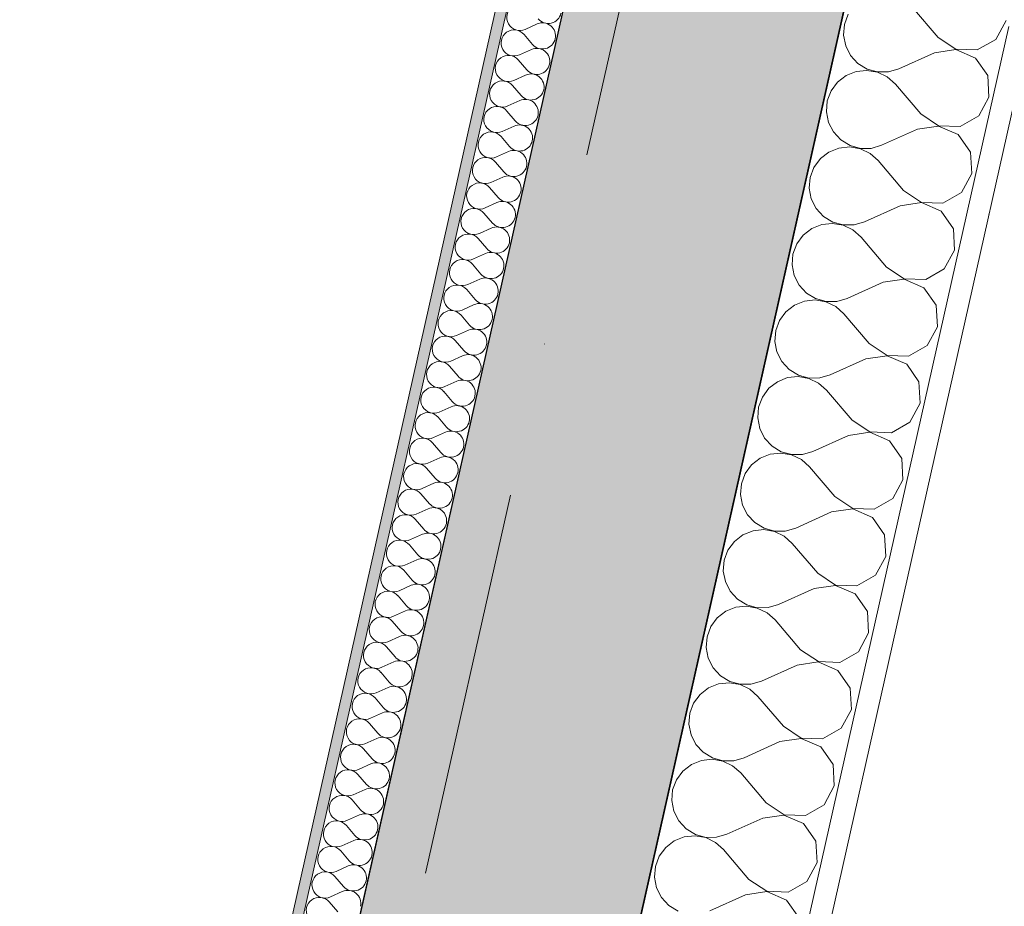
# Model space of a CAD drawing. Header units: millimetres. Extents: x -7218511 to -6645009, y 6003432 to 6221853.
# Tile 60 of 147: x -7183125 to -7182228, y 6150548 to 6151355. Entities that reach past the tile are written whole.
import ezdxf
from ezdxf.enums import TextEntityAlignment as Align

# ---------------------------------------------------------------- set-up
doc = ezdxf.new("R2010")
doc.units = ezdxf.units.MM
doc.header["$MEASUREMENT"] = 0
doc.linetypes.add('Штрихпунктирная', pattern=[670.277762, 352.777767, -176.388884, 0, -141.111112])
for name, color, linetype in [('АР-Стены_внешние_.АР', 7, 'Continuous'), ('АР-Стены_Перегородки_100_.АР', 7, 'Continuous'), ('АР-Стены_Перегородки_межквартирные_200.АР', 7, 'Continuous'), ('АР-Чертеж-Оси_Осевые размеры.АР', 7, 'Continuous'), ('ИОС-Шахты и отверстия.АР', 7, 'Continuous')]:
    doc.layers.add(name, color=color, linetype=linetype)
for name, color, linetype, lineweight in [('АР-Стены_внешние_.АР_Ном._пера__1', 7, 'Continuous', 0), ('АР-Стены_Перегородки_100_.АР_Ном._пера__1', 7, 'Continuous', 15), ('АР-Стены_Перегородки_межквартирные_200.АР_Ном._пера__1', 7, 'Continuous', 15), ('АР-Чертеж-Оси_Осевые размеры.АР_Ном._пера__120', 7, 'Continuous', 0), ('ИОС-Шахты и отверстия.АР_Ном._пера__1', 7, 'Continuous', 0)]:
    doc.layers.add(name, color=color, linetype=linetype, lineweight=lineweight)
doc.styles.add('РЎР“Р•РќР•Р\xa0Р\x98Р\xa0_РЎРўР\x98Р›Р¬_4', font='GOTHIC.TTF')
pattern_1 = [(45, (-6566190.34, 6563027.8), (-111.369318, 111.369318), [0, -105, 0, -157.5]), (110, (-6565840.34, 6563027.8), (148.001588, 53.868173), [0, -77, 0, -133])]

# ---------------------------------------------------------------- blocks, each defined once
blk = doc.blocks.new('*X375', base_point=(-6566190.34, 6562677.79))
at = {"layer": 'АР-Стены_Перегородки_межквартирные_200.АР_Ном._пера__1', "color": 7, "linetype": 'Continuous', "lineweight": 0}
for p, q in [((-7182664.71, 6151346.43), (-7182653.86, 6151351.32)), ((-7182665.76, 6151341.79), (-7182658.03, 6151332.73)), ((-7182669.93, 6151323.2), (-7182659.07, 6151328.08)), ((-7182670.98, 6151318.56), (-7182663.25, 6151309.5)), ((-7182675.15, 6151299.97), (-7182664.29, 6151304.85)), ((-7182676.19, 6151295.33), (-7182668.47, 6151286.27)), ((-7182680.37, 6151276.74), (-7182669.51, 6151281.62)), ((-7182681.41, 6151272.09), (-7182673.68, 6151263.04)), ((-7182685.58, 6151253.51), (-7182674.73, 6151258.39)), ((-7182686.63, 6151248.86), (-7182678.9, 6151239.81)), ((-7182690.8, 6151230.28), (-7182679.94, 6151235.16)), ((-7182691.85, 6151225.63), (-7182684.12, 6151216.58)), ((-7182696.02, 6151207.05), (-7182685.16, 6151211.93)), ((-7182697.06, 6151202.4), (-7182689.34, 6151193.35)), ((-7182701.24, 6151183.82), (-7182690.38, 6151188.7)), ((-7182702.28, 6151179.17), (-7182694.55, 6151170.11)), ((-7182706.46, 6151160.59), (-7182695.6, 6151165.47)), ((-7182707.5, 6151155.94), (-7182699.77, 6151146.88)), ((-7182711.67, 6151137.36), (-7182700.82, 6151142.24)), ((-7182712.72, 6151132.71), (-7182704.99, 6151123.65)), ((-7182716.89, 6151114.12), (-7182706.03, 6151119.01)), ((-7182717.93, 6151109.48), (-7182710.21, 6151100.42)), ((-7182722.11, 6151090.89), (-7182711.25, 6151095.78)), ((-7182723.15, 6151086.25), (-7182715.42, 6151077.19)), ((-7182727.33, 6151067.66), (-7182716.47, 6151072.55)), ((-7182728.37, 6151063.02), (-7182720.64, 6151053.96)), ((-7182732.54, 6151044.43), (-7182721.69, 6151049.31)), ((-7182733.59, 6151039.79), (-7182725.86, 6151030.73)), ((-7182737.76, 6151021.2), (-7182726.9, 6151026.08)), ((-7182738.8, 6151016.56), (-7182731.08, 6151007.5)), ((-7182742.98, 6150997.97), (-7182732.12, 6151002.85)), ((-7182744.02, 6150993.32), (-7182736.29, 6150984.27)), ((-7182748.2, 6150974.74), (-7182737.34, 6150979.62)), ((-7182749.24, 6150970.09), (-7182741.51, 6150961.04)), ((-7182753.41, 6150951.51), (-7182742.56, 6150956.39)), ((-7182754.46, 6150946.86), (-7182746.73, 6150937.81)), ((-7182758.63, 6150928.28), (-7182747.77, 6150933.16)), ((-7182759.67, 6150923.63), (-7182751.95, 6150914.58)), ((-7182763.85, 6150905.05), (-7182752.99, 6150909.93)), ((-7182764.89, 6150900.4), (-7182757.16, 6150891.35)), ((-7182769.07, 6150881.82), (-7182758.21, 6150886.7)), ((-7182770.11, 6150877.17), (-7182762.38, 6150868.11)), ((-7182774.28, 6150858.59), (-7182763.43, 6150863.47)), ((-7182775.33, 6150853.94), (-7182767.6, 6150844.88)), ((-7182779.5, 6150835.36), (-7182768.64, 6150840.24)), ((-7182780.54, 6150830.71), (-7182772.82, 6150821.65)), ((-7182784.72, 6150812.12), (-7182773.86, 6150817.01)), ((-7182785.76, 6150807.48), (-7182778.04, 6150798.42)), ((-7182789.94, 6150788.89), (-7182779.08, 6150793.78)), ((-7182790.98, 6150784.25), (-7182783.25, 6150775.19)), ((-7182795.15, 6150765.66), (-7182784.3, 6150770.54)), ((-7182796.2, 6150761.02), (-7182788.47, 6150751.96)), ((-7182800.37, 6150742.43), (-7182789.51, 6150747.31)), ((-7182801.41, 6150737.79), (-7182793.69, 6150728.73)), ((-7182805.59, 6150719.2), (-7182794.73, 6150724.08)), ((-7182806.63, 6150714.55), (-7182798.91, 6150705.5)), ((-7182810.81, 6150695.97), (-7182799.95, 6150700.85)), ((-7182811.85, 6150691.32), (-7182804.12, 6150682.27)), ((-7182816.02, 6150672.74), (-7182805.17, 6150677.62)), ((-7182817.07, 6150668.09), (-7182809.34, 6150659.04)), ((-7182821.24, 6150649.51), (-7182810.38, 6150654.39)), ((-7182822.29, 6150644.86), (-7182814.56, 6150635.81)), ((-7182826.46, 6150626.28), (-7182815.6, 6150631.16)), ((-7182827.5, 6150621.63), (-7182819.78, 6150612.58)), ((-7182831.68, 6150603.05), (-7182820.82, 6150607.93)), ((-7182832.72, 6150598.4), (-7182824.99, 6150589.34)), ((-7182836.89, 6150579.82), (-7182826.04, 6150584.7)), ((-7182837.94, 6150575.17), (-7182830.21, 6150566.11)), ((-7182842.11, 6150556.59), (-7182831.25, 6150561.47)), ((-7182843.16, 6150551.94), (-7182835.43, 6150542.88))]:
    blk.add_line(p, q, dxfattribs=at)
for centre, start, end in [((-7182669.6, 6151357.29), 40.47172, 294.21152), ((-7182643.76, 6151363.69), 220.47172, 347.34162), ((-7182674.81, 6151334.06), 40.47172, 294.21152), ((-7182648.97, 6151340.46), 347.34162, 114.21152), ((-7182648.97, 6151340.46), 220.47172, 347.34162), ((-7182654.19, 6151317.23), 347.34162, 114.21152), ((-7182680.03, 6151310.83), 40.47172, 294.21152), ((-7182654.19, 6151317.23), 220.47172, 347.34162), ((-7182685.25, 6151287.6), 40.47172, 294.21152), ((-7182659.41, 6151294), 347.34162, 114.21152), ((-7182659.41, 6151294), 220.47172, 347.34162), ((-7182664.63, 6151270.77), 347.34162, 114.21152), ((-7182690.47, 6151264.37), 40.47172, 294.21152), ((-7182664.63, 6151270.77), 220.47172, 347.34162), ((-7182669.85, 6151247.53), 347.34162, 114.21152), ((-7182695.68, 6151241.14), 40.47172, 294.21152), ((-7182669.85, 6151247.53), 220.47172, 347.34162), ((-7182700.9, 6151217.91), 40.47172, 294.21152), ((-7182675.06, 6151224.3), 347.34162, 114.21152), ((-7182675.06, 6151224.3), 220.47172, 347.34162), ((-7182680.28, 6151201.07), 347.34162, 114.21152), ((-7182706.12, 6151194.67), 40.47172, 294.21152), ((-7182680.28, 6151201.07), 220.47172, 347.34162), ((-7182711.34, 6151171.44), 40.47172, 294.21152), ((-7182685.5, 6151177.84), 347.34162, 114.21152), ((-7182685.5, 6151177.84), 220.47172, 347.34162), ((-7182690.72, 6151154.61), 347.34162, 114.21152), ((-7182716.55, 6151148.21), 40.47172, 294.21152), ((-7182690.72, 6151154.61), 220.47172, 347.34162), ((-7182695.93, 6151131.38), 347.34162, 114.21152), ((-7182721.77, 6151124.98), 40.47172, 294.21152), ((-7182695.93, 6151131.38), 220.47172, 347.34162), ((-7182701.15, 6151108.15), 347.34162, 114.21152), ((-7182726.99, 6151101.75), 40.47172, 294.21152), ((-7182701.15, 6151108.15), 220.47172, 347.34162), ((-7182706.37, 6151084.92), 347.34162, 114.21152), ((-7182732.21, 6151078.52), 40.47172, 294.21152), ((-7182706.37, 6151084.92), 220.47172, 347.34162), ((-7182737.43, 6151055.29), 40.47172, 294.21152), ((-7182711.59, 6151061.69), 347.34162, 114.21152), ((-7182711.59, 6151061.69), 220.47172, 347.34162), ((-7182716.8, 6151038.46), 347.34162, 114.21152), ((-7182742.64, 6151032.06), 40.47172, 294.21152), ((-7182716.8, 6151038.46), 220.47172, 347.34162), ((-7182722.02, 6151015.23), 347.34162, 114.21152), ((-7182747.86, 6151008.83), 40.47172, 294.21152), ((-7182722.02, 6151015.23), 220.47172, 347.34162), ((-7182727.24, 6150992), 347.34162, 114.21152), ((-7182753.08, 6150985.6), 40.47172, 294.21152), ((-7182727.24, 6150992), 220.47172, 347.34162), ((-7182732.46, 6150968.76), 347.34162, 114.21152), ((-7182758.3, 6150962.37), 40.47172, 294.21152), ((-7182732.46, 6150968.76), 220.47172, 347.34162), ((-7182763.51, 6150939.14), 40.47172, 294.21152), ((-7182737.67, 6150945.53), 347.34162, 114.21152), ((-7182737.67, 6150945.53), 220.47172, 347.34162), ((-7182742.89, 6150922.3), 347.34162, 114.21152), ((-7182768.73, 6150915.91), 40.47172, 294.21152), ((-7182742.89, 6150922.3), 220.47172, 347.34162), ((-7182773.95, 6150892.67), 40.47172, 294.21152), ((-7182748.11, 6150899.07), 347.34162, 114.21152), ((-7182748.11, 6150899.07), 220.47172, 347.34162), ((-7182753.33, 6150875.84), 347.34162, 114.21152), ((-7182779.17, 6150869.44), 40.47172, 294.21152), ((-7182753.33, 6150875.84), 220.47172, 347.34162), ((-7182758.54, 6150852.61), 347.34162, 114.21152), ((-7182784.38, 6150846.21), 40.47172, 294.21152), ((-7182758.54, 6150852.61), 220.47172, 347.34162), ((-7182789.6, 6150822.98), 40.47172, 294.21152), ((-7182763.76, 6150829.38), 347.34162, 114.21152), ((-7182763.76, 6150829.38), 220.47172, 347.34162), ((-7182768.98, 6150806.15), 347.34162, 114.21152), ((-7182794.82, 6150799.75), 40.47172, 294.21152), ((-7182768.98, 6150806.15), 220.47172, 347.34162), ((-7182800.04, 6150776.52), 40.47172, 294.21152), ((-7182774.2, 6150782.92), 347.34162, 114.21152), ((-7182774.2, 6150782.92), 220.47172, 347.34162), ((-7182779.41, 6150759.69), 347.34162, 114.21152), ((-7182805.25, 6150753.29), 40.47172, 294.21152), ((-7182779.41, 6150759.69), 220.47172, 347.34162), ((-7182784.63, 6150736.46), 347.34162, 114.21152), ((-7182810.47, 6150730.06), 40.47172, 294.21152), ((-7182789.85, 6150713.23), 347.34162, 114.21152), ((-7182784.63, 6150736.46), 220.47172, 347.34162), ((-7182815.69, 6150706.83), 40.47172, 294.21152), ((-7182789.85, 6150713.23), 220.47172, 347.34162), ((-7182795.07, 6150689.99), 347.34162, 114.21152), ((-7182820.91, 6150683.6), 40.47172, 294.21152), ((-7182795.07, 6150689.99), 220.47172, 347.34162), ((-7182826.12, 6150660.37), 40.47172, 294.21152), ((-7182800.28, 6150666.76), 347.34162, 114.21152), ((-7182800.28, 6150666.76), 220.47172, 347.34162), ((-7182805.5, 6150643.53), 347.34162, 114.21152), ((-7182831.34, 6150637.14), 40.47172, 294.21152), ((-7182805.5, 6150643.53), 220.47172, 347.34162), ((-7182810.72, 6150620.3), 347.34162, 114.21152), ((-7182836.56, 6150613.9), 40.47172, 294.21152), ((-7182810.72, 6150620.3), 220.47172, 347.34162), ((-7182815.94, 6150597.07), 347.34162, 114.21152), ((-7182841.78, 6150590.67), 40.47172, 294.21152), ((-7182815.94, 6150597.07), 220.47172, 347.34162), ((-7182821.15, 6150573.84), 347.34162, 114.21152), ((-7182846.99, 6150567.44), 40.47172, 294.21152), ((-7182821.15, 6150573.84), 220.47172, 347.34162), ((-7182852.21, 6150544.21), 40.47172, 294.21152), ((-7182826.37, 6150550.61), 347.34162, 114.21152)]:
    blk.add_arc(centre, 11.9, start, end, dxfattribs=at)
blk = doc.blocks.new('Стена_195_3', base_point=(-7182635.24, 6151615.67))
at = {"layer": 'АР-Стены_Перегородки_межквартирные_200.АР', "linetype": 'Continuous', "lineweight": 0, "true_color": 0x000000}
h = blk.add_hatch(dxfattribs=at)
h.set_pattern_fill('ШТУКАТУРКА__ГИПС_01_0003', color=18, style=0, pattern_type=2)
h.set_pattern_definition(pattern_1)
h.paths.add_polyline_path([(-7182635.24, 6151615.67), (-7185915.76, 6137009.36), (-7185906.01, 6137007.17), (-7182625.48, 6151613.48)])
at = {"layer": 'АР-Стены_Перегородки_межквартирные_200.АР_Ном._пера__1', "color": 7, "linetype": 'Continuous', "lineweight": 0}
blk.add_line((-7182625.48, 6151613.48), (-7185906.01, 6137007.17), dxfattribs=at)
at = {"layer": 'АР-Стены_Перегородки_межквартирные_200.АР_Ном._пера__1', "color": 7, "linetype": 'Continuous', "lineweight": 0, "flags": 128}
for points in [[(-7182635.24, 6151615.67), (-7185915.76, 6137009.36)], [(-7185857.22, 6136996.21), (-7182576.7, 6151602.52)]]:
    blk.add_lwpolyline(points, dxfattribs=at)
at = {"layer": 'АР-Стены_Перегородки_межквартирные_200.АР', "color": 7, "lineweight": 0}
blk.add_blockref('*X375', (-6566190.34, 6562677.79), dxfattribs=at)
blk = doc.blocks.new('*X389', base_point=(-6566190.34, 6562677.79))
at = {"layer": 'АР-Стены_Перегородки_100_.АР_Ном._пера__1', "color": 7, "linetype": 'Continuous', "lineweight": 0}
for p, q in [((-7182288.67, 6151339.13), (-7182311.85, 6151366.29)), ((-7182370.4, 6151360.16), (-7182373.87, 6151350.94)), ((-7182235.98, 6151337.33), (-7182226.66, 6151354.48)), ((-7182373.87, 6151350.94), (-7182374.68, 6151341.12)), ((-7182374.68, 6151341.12), (-7182372.78, 6151331.45)), ((-7182288.67, 6151339.13), (-7182272.43, 6151328.3)), ((-7182252.92, 6151327.64), (-7182235.98, 6151337.33)), ((-7182372.78, 6151331.45), (-7182368.31, 6151322.67)), ((-7182272.49, 6151328.02), (-7182291.8, 6151325.19)), ((-7182254.57, 6151320.28), (-7182272.49, 6151328.02)), ((-7182272.43, 6151328.3), (-7182252.92, 6151327.64)), ((-7182368.31, 6151322.67), (-7182361.61, 6151315.45)), ((-7182291.8, 6151325.19), (-7182324.38, 6151310.54)), ((-7182243.4, 6151304.28), (-7182254.57, 6151320.28)), ((-7182363.26, 6151308.09), (-7182372.41, 6151304.42)), ((-7182353.46, 6151309.11), (-7182363.26, 6151308.09)), ((-7182361.61, 6151315.45), (-7182353.19, 6151310.33)), ((-7182343.75, 6151307.42), (-7182353.46, 6151309.11)), ((-7182353.19, 6151310.33), (-7182343.69, 6151307.7)), ((-7182333.83, 6151307.78), (-7182324.38, 6151310.54)), ((-7182372.41, 6151304.42), (-7182380.2, 6151298.4)), ((-7182334.87, 6151303.14), (-7182343.75, 6151307.42)), ((-7182343.69, 6151307.7), (-7182333.83, 6151307.78)), ((-7182327.51, 6151296.6), (-7182334.87, 6151303.14)), ((-7182242.31, 6151284.79), (-7182243.4, 6151304.28)), ((-7182386.06, 6151290.47), (-7182389.52, 6151281.25)), ((-7182380.2, 6151298.4), (-7182386.06, 6151290.47)), ((-7182304.32, 6151269.43), (-7182327.51, 6151296.6)), ((-7182389.52, 6151281.25), (-7182390.33, 6151271.43)), ((-7182251.63, 6151267.64), (-7182242.31, 6151284.79)), ((-7182390.33, 6151271.43), (-7182388.43, 6151261.76)), ((-7182304.32, 6151269.43), (-7182288.08, 6151258.61)), ((-7182268.57, 6151257.95), (-7182251.63, 6151267.64)), ((-7182388.43, 6151261.76), (-7182383.96, 6151252.98)), ((-7182307.46, 6151255.49), (-7182340.03, 6151240.85)), ((-7182288.14, 6151258.33), (-7182307.46, 6151255.49)), ((-7182270.22, 6151250.59), (-7182288.14, 6151258.33)), ((-7182288.08, 6151258.61), (-7182268.57, 6151257.95)), ((-7182383.96, 6151252.98), (-7182377.26, 6151245.75)), ((-7182377.26, 6151245.75), (-7182368.84, 6151240.63)), ((-7182259.05, 6151234.58), (-7182270.22, 6151250.59)), ((-7182378.91, 6151238.4), (-7182388.06, 6151234.73)), ((-7182369.11, 6151239.42), (-7182378.91, 6151238.4)), ((-7182359.4, 6151237.73), (-7182369.11, 6151239.42)), ((-7182368.84, 6151240.63), (-7182359.34, 6151238.01)), ((-7182350.53, 6151233.45), (-7182359.4, 6151237.73)), ((-7182359.34, 6151238.01), (-7182349.49, 6151238.09)), ((-7182349.49, 6151238.09), (-7182340.03, 6151240.85)), ((-7182395.85, 6151228.71), (-7182401.71, 6151220.78)), ((-7182388.06, 6151234.73), (-7182395.85, 6151228.71)), ((-7182343.16, 6151226.91), (-7182350.53, 6151233.45)), ((-7182257.96, 6151215.1), (-7182259.05, 6151234.58)), ((-7182401.71, 6151220.78), (-7182405.17, 6151211.55)), ((-7182319.98, 6151199.74), (-7182343.16, 6151226.91)), ((-7182405.17, 6151211.55), (-7182405.99, 6151201.73)), ((-7182267.28, 6151197.94), (-7182257.96, 6151215.1)), ((-7182405.99, 6151201.73), (-7182404.08, 6151192.07)), ((-7182404.08, 6151192.07), (-7182399.61, 6151183.29)), ((-7182319.98, 6151199.74), (-7182303.73, 6151188.92)), ((-7182284.22, 6151188.25), (-7182267.28, 6151197.94)), ((-7182399.61, 6151183.29), (-7182392.91, 6151176.06)), ((-7182323.11, 6151185.8), (-7182355.68, 6151171.16)), ((-7182303.8, 6151188.64), (-7182323.11, 6151185.8)), ((-7182285.88, 6151180.9), (-7182303.8, 6151188.64)), ((-7182303.73, 6151188.92), (-7182284.22, 6151188.25)), ((-7182392.91, 6151176.06), (-7182384.49, 6151170.94)), ((-7182274.7, 6151164.89), (-7182285.88, 6151180.9)), ((-7182403.71, 6151165.04), (-7182411.51, 6151159.01)), ((-7182394.56, 6151168.7), (-7182403.71, 6151165.04)), ((-7182384.76, 6151169.73), (-7182394.56, 6151168.7)), ((-7182375.06, 6151168.04), (-7182384.76, 6151169.73)), ((-7182384.49, 6151170.94), (-7182374.99, 6151168.32)), ((-7182366.18, 6151163.76), (-7182375.06, 6151168.04)), ((-7182374.99, 6151168.32), (-7182365.14, 6151168.39)), ((-7182365.14, 6151168.39), (-7182355.68, 6151171.16)), ((-7182273.61, 6151145.4), (-7182274.7, 6151164.89)), ((-7182411.51, 6151159.01), (-7182417.36, 6151151.09)), ((-7182358.81, 6151157.22), (-7182366.18, 6151163.76)), ((-7182335.63, 6151130.05), (-7182358.81, 6151157.22)), ((-7182417.36, 6151151.09), (-7182420.83, 6151141.86)), ((-7182420.83, 6151141.86), (-7182421.64, 6151132.04)), ((-7182282.93, 6151128.25), (-7182273.61, 6151145.4)), ((-7182421.64, 6151132.04), (-7182419.74, 6151122.37)), ((-7182335.63, 6151130.05), (-7182319.39, 6151119.23)), ((-7182419.74, 6151122.37), (-7182415.26, 6151113.59)), ((-7182299.88, 6151118.56), (-7182282.93, 6151128.25)), ((-7182415.26, 6151113.59), (-7182408.56, 6151106.37)), ((-7182338.76, 6151116.11), (-7182371.33, 6151101.46)), ((-7182319.45, 6151118.95), (-7182338.76, 6151116.11)), ((-7182301.53, 6151111.2), (-7182319.45, 6151118.95)), ((-7182319.39, 6151119.23), (-7182299.88, 6151118.56)), ((-7182290.36, 6151095.2), (-7182301.53, 6151111.2)), ((-7182408.56, 6151106.37), (-7182400.14, 6151101.25)), ((-7182419.36, 6151095.35), (-7182427.16, 6151089.32)), ((-7182410.22, 6151099.01), (-7182419.36, 6151095.35)), ((-7182400.42, 6151100.04), (-7182410.22, 6151099.01)), ((-7182390.71, 6151098.35), (-7182400.42, 6151100.04)), ((-7182400.14, 6151101.25), (-7182390.65, 6151098.63)), ((-7182381.83, 6151094.07), (-7182390.71, 6151098.35)), ((-7182390.65, 6151098.63), (-7182380.79, 6151098.7)), ((-7182374.46, 6151087.52), (-7182381.83, 6151094.07)), ((-7182380.79, 6151098.7), (-7182371.33, 6151101.46)), ((-7182289.27, 6151075.71), (-7182290.36, 6151095.2)), ((-7182427.16, 6151089.32), (-7182433.01, 6151081.39)), ((-7182351.28, 6151060.36), (-7182374.46, 6151087.52)), ((-7182433.01, 6151081.39), (-7182436.48, 6151072.17)), ((-7182298.59, 6151058.56), (-7182289.27, 6151075.71)), ((-7182436.48, 6151072.17), (-7182437.29, 6151062.35)), ((-7182437.29, 6151062.35), (-7182435.39, 6151052.68)), ((-7182351.28, 6151060.36), (-7182335.04, 6151049.53)), ((-7182315.53, 6151048.87), (-7182298.59, 6151058.56)), ((-7182435.39, 6151052.68), (-7182430.92, 6151043.9)), ((-7182335.1, 6151049.25), (-7182354.41, 6151046.42)), ((-7182317.18, 6151041.51), (-7182335.1, 6151049.25)), ((-7182335.04, 6151049.53), (-7182315.53, 6151048.87)), ((-7182430.92, 6151043.9), (-7182424.22, 6151036.68)), ((-7182354.41, 6151046.42), (-7182386.99, 6151031.77)), ((-7182306.01, 6151025.51), (-7182317.18, 6151041.51)), ((-7182416.07, 6151030.34), (-7182425.87, 6151029.32)), ((-7182424.22, 6151036.68), (-7182415.8, 6151031.56)), ((-7182406.36, 6151028.65), (-7182416.07, 6151030.34)), ((-7182415.8, 6151031.56), (-7182406.3, 6151028.93)), ((-7182396.44, 6151029.01), (-7182386.99, 6151031.77)), ((-7182435.02, 6151025.65), (-7182442.81, 6151019.63)), ((-7182425.87, 6151029.32), (-7182435.02, 6151025.65)), ((-7182397.48, 6151024.37), (-7182406.36, 6151028.65)), ((-7182406.3, 6151028.93), (-7182396.44, 6151029.01)), ((-7182390.12, 6151017.83), (-7182397.48, 6151024.37)), ((-7182304.92, 6151006.02), (-7182306.01, 6151025.51)), ((-7182442.81, 6151019.63), (-7182448.67, 6151011.7)), ((-7182366.93, 6150990.66), (-7182390.12, 6151017.83)), ((-7182448.67, 6151011.7), (-7182452.13, 6151002.48)), ((-7182314.24, 6150988.87), (-7182304.92, 6151006.02)), ((-7182452.13, 6151002.48), (-7182452.94, 6150992.66)), ((-7182452.94, 6150992.66), (-7182451.04, 6150982.99)), ((-7182366.93, 6150990.66), (-7182350.69, 6150979.84)), ((-7182331.18, 6150979.18), (-7182314.24, 6150988.87)), ((-7182451.04, 6150982.99), (-7182446.57, 6150974.21)), ((-7182370.07, 6150976.72), (-7182402.64, 6150962.08)), ((-7182350.75, 6150979.56), (-7182370.07, 6150976.72)), ((-7182332.83, 6150971.82), (-7182350.75, 6150979.56)), ((-7182350.69, 6150979.84), (-7182331.18, 6150979.18)), ((-7182446.57, 6150974.21), (-7182439.87, 6150966.98)), ((-7182321.66, 6150955.81), (-7182332.83, 6150971.82)), ((-7182441.52, 6150959.63), (-7182450.67, 6150955.96)), ((-7182431.72, 6150960.65), (-7182441.52, 6150959.63)), ((-7182439.87, 6150966.98), (-7182431.45, 6150961.87)), ((-7182422.01, 6150958.96), (-7182431.72, 6150960.65)), ((-7182431.45, 6150961.87), (-7182421.95, 6150959.24)), ((-7182413.14, 6150954.68), (-7182422.01, 6150958.96)), ((-7182421.95, 6150959.24), (-7182412.1, 6150959.32)), ((-7182412.1, 6150959.32), (-7182402.64, 6150962.08)), ((-7182458.46, 6150949.94), (-7182464.32, 6150942.01)), ((-7182450.67, 6150955.96), (-7182458.46, 6150949.94)), ((-7182405.77, 6150948.14), (-7182413.14, 6150954.68)), ((-7182320.57, 6150936.33), (-7182321.66, 6150955.81)), ((-7182464.32, 6150942.01), (-7182467.78, 6150932.78)), ((-7182382.59, 6150920.97), (-7182405.77, 6150948.14)), ((-7182467.78, 6150932.78), (-7182468.6, 6150922.96)), ((-7182329.89, 6150919.17), (-7182320.57, 6150936.33)), ((-7182468.6, 6150922.96), (-7182466.69, 6150913.3)), ((-7182382.59, 6150920.97), (-7182366.34, 6150910.15)), ((-7182346.84, 6150909.48), (-7182329.89, 6150919.17)), ((-7182466.69, 6150913.3), (-7182462.22, 6150904.52)), ((-7182462.22, 6150904.52), (-7182455.52, 6150897.29)), ((-7182385.72, 6150907.03), (-7182418.29, 6150892.39)), ((-7182366.41, 6150909.87), (-7182385.72, 6150907.03)), ((-7182348.49, 6150902.13), (-7182366.41, 6150909.87)), ((-7182366.34, 6150910.15), (-7182346.84, 6150909.48)), ((-7182455.52, 6150897.29), (-7182447.1, 6150892.17)), ((-7182337.31, 6150886.12), (-7182348.49, 6150902.13)), ((-7182457.17, 6150889.93), (-7182466.32, 6150886.27)), ((-7182447.37, 6150890.96), (-7182457.17, 6150889.93)), ((-7182437.67, 6150889.27), (-7182447.37, 6150890.96)), ((-7182447.1, 6150892.17), (-7182437.6, 6150889.55)), ((-7182428.79, 6150884.99), (-7182437.67, 6150889.27)), ((-7182437.6, 6150889.55), (-7182427.75, 6150889.62)), ((-7182427.75, 6150889.62), (-7182418.29, 6150892.39)), ((-7182474.12, 6150880.24), (-7182479.97, 6150872.32)), ((-7182466.32, 6150886.27), (-7182474.12, 6150880.24)), ((-7182421.42, 6150878.45), (-7182428.79, 6150884.99)), ((-7182398.24, 6150851.28), (-7182421.42, 6150878.45)), ((-7182336.23, 6150866.63), (-7182337.31, 6150886.12)), ((-7182479.97, 6150872.32), (-7182483.44, 6150863.09)), ((-7182483.44, 6150863.09), (-7182484.25, 6150853.27)), ((-7182345.54, 6150849.48), (-7182336.23, 6150866.63)), ((-7182484.25, 6150853.27), (-7182482.35, 6150843.6)), ((-7182398.24, 6150851.28), (-7182382, 6150840.46)), ((-7182482.35, 6150843.6), (-7182477.87, 6150834.82)), ((-7182362.49, 6150839.79), (-7182345.54, 6150849.48)), ((-7182477.87, 6150834.82), (-7182471.17, 6150827.6)), ((-7182401.37, 6150837.34), (-7182433.94, 6150822.69)), ((-7182382.06, 6150840.18), (-7182401.37, 6150837.34)), ((-7182364.14, 6150832.43), (-7182382.06, 6150840.18)), ((-7182382, 6150840.46), (-7182362.49, 6150839.79)), ((-7182471.17, 6150827.6), (-7182462.75, 6150822.48)), ((-7182352.97, 6150816.43), (-7182364.14, 6150832.43)), ((-7182481.97, 6150816.58), (-7182489.77, 6150810.55)), ((-7182472.83, 6150820.24), (-7182481.97, 6150816.58)), ((-7182463.03, 6150821.27), (-7182472.83, 6150820.24)), ((-7182453.32, 6150819.58), (-7182463.03, 6150821.27)), ((-7182462.75, 6150822.48), (-7182453.26, 6150819.86)), ((-7182444.44, 6150815.3), (-7182453.32, 6150819.58)), ((-7182453.26, 6150819.86), (-7182443.4, 6150819.93)), ((-7182437.07, 6150808.75), (-7182444.44, 6150815.3)), ((-7182443.4, 6150819.93), (-7182433.94, 6150822.69)), ((-7182351.88, 6150796.94), (-7182352.97, 6150816.43)), ((-7182489.77, 6150810.55), (-7182495.62, 6150802.62)), ((-7182413.89, 6150781.59), (-7182437.07, 6150808.75)), ((-7182495.62, 6150802.62), (-7182499.09, 6150793.4)), ((-7182361.2, 6150779.79), (-7182351.88, 6150796.94)), ((-7182499.09, 6150793.4), (-7182499.9, 6150783.58)), ((-7182499.9, 6150783.58), (-7182498, 6150773.91)), ((-7182413.89, 6150781.59), (-7182397.65, 6150770.76)), ((-7182378.14, 6150770.1), (-7182361.2, 6150779.79)), ((-7182498, 6150773.91), (-7182493.53, 6150765.13)), ((-7182397.71, 6150770.48), (-7182417.02, 6150767.65)), ((-7182379.79, 6150762.74), (-7182397.71, 6150770.48)), ((-7182397.65, 6150770.76), (-7182378.14, 6150770.1)), ((-7182493.53, 6150765.13), (-7182486.83, 6150757.91)), ((-7182417.02, 6150767.65), (-7182449.6, 6150753)), ((-7182368.62, 6150746.74), (-7182379.79, 6150762.74)), ((-7182486.83, 6150757.91), (-7182478.41, 6150752.79)), ((-7182478.41, 6150752.79), (-7182468.91, 6150750.17)), ((-7182459.05, 6150750.24), (-7182449.6, 6150753)), ((-7182497.63, 6150746.88), (-7182505.42, 6150740.86)), ((-7182488.48, 6150750.55), (-7182497.63, 6150746.88)), ((-7182478.68, 6150751.57), (-7182488.48, 6150750.55)), ((-7182468.97, 6150749.88), (-7182478.68, 6150751.57)), ((-7182460.1, 6150745.6), (-7182468.97, 6150749.88)), ((-7182468.91, 6150750.17), (-7182459.05, 6150750.24)), ((-7182452.73, 6150739.06), (-7182460.1, 6150745.6)), ((-7182367.53, 6150727.25), (-7182368.62, 6150746.74)), ((-7182505.42, 6150740.86), (-7182511.28, 6150732.93)), ((-7182429.55, 6150711.89), (-7182452.73, 6150739.06)), ((-7182511.28, 6150732.93), (-7182514.74, 6150723.71)), ((-7182376.85, 6150710.1), (-7182367.53, 6150727.25)), ((-7182514.74, 6150723.71), (-7182515.55, 6150713.89)), ((-7182515.55, 6150713.89), (-7182513.65, 6150704.22)), ((-7182429.55, 6150711.89), (-7182413.3, 6150701.07)), ((-7182393.79, 6150700.41), (-7182376.85, 6150710.1)), ((-7182513.65, 6150704.22), (-7182509.18, 6150695.44)), ((-7182413.36, 6150700.79), (-7182432.68, 6150697.95)), ((-7182395.45, 6150693.05), (-7182413.36, 6150700.79)), ((-7182413.3, 6150701.07), (-7182393.79, 6150700.41)), ((-7182509.18, 6150695.44), (-7182502.48, 6150688.21)), ((-7182432.68, 6150697.95), (-7182465.25, 6150683.31)), ((-7182384.27, 6150677.04), (-7182395.45, 6150693.05)), ((-7182504.13, 6150680.86), (-7182513.28, 6150677.19)), ((-7182494.33, 6150681.88), (-7182504.13, 6150680.86)), ((-7182502.48, 6150688.21), (-7182494.06, 6150683.1)), ((-7182484.62, 6150680.19), (-7182494.33, 6150681.88)), ((-7182494.06, 6150683.1), (-7182484.56, 6150680.47)), ((-7182475.75, 6150675.91), (-7182484.62, 6150680.19)), ((-7182484.56, 6150680.47), (-7182474.71, 6150680.55)), ((-7182474.71, 6150680.55), (-7182465.25, 6150683.31)), ((-7182513.28, 6150677.19), (-7182521.08, 6150671.17)), ((-7182468.38, 6150669.37), (-7182475.75, 6150675.91)), ((-7182383.18, 6150657.56), (-7182384.27, 6150677.04)), ((-7182526.93, 6150663.24), (-7182530.39, 6150654.01)), ((-7182521.08, 6150671.17), (-7182526.93, 6150663.24)), ((-7182445.2, 6150642.2), (-7182468.38, 6150669.37)), ((-7182530.39, 6150654.01), (-7182531.21, 6150644.19)), ((-7182392.5, 6150640.41), (-7182383.18, 6150657.56)), ((-7182531.21, 6150644.19), (-7182529.3, 6150634.53)), ((-7182445.2, 6150642.2), (-7182428.95, 6150631.38)), ((-7182409.45, 6150630.71), (-7182392.5, 6150640.41)), ((-7182529.3, 6150634.53), (-7182524.83, 6150625.75)), ((-7182448.33, 6150628.26), (-7182480.9, 6150613.62)), ((-7182429.02, 6150631.1), (-7182448.33, 6150628.26)), ((-7182411.1, 6150623.36), (-7182429.02, 6150631.1)), ((-7182428.95, 6150631.38), (-7182409.45, 6150630.71)), ((-7182524.83, 6150625.75), (-7182518.13, 6150618.52)), ((-7182518.13, 6150618.52), (-7182509.71, 6150613.4)), ((-7182399.93, 6150607.35), (-7182411.1, 6150623.36)), ((-7182519.78, 6150611.16), (-7182528.93, 6150607.5)), ((-7182509.98, 6150612.19), (-7182519.78, 6150611.16)), ((-7182500.28, 6150610.5), (-7182509.98, 6150612.19)), ((-7182509.71, 6150613.4), (-7182500.21, 6150610.78)), ((-7182491.4, 6150606.22), (-7182500.28, 6150610.5)), ((-7182500.21, 6150610.78), (-7182490.36, 6150610.85)), ((-7182490.36, 6150610.85), (-7182480.9, 6150613.62)), ((-7182536.73, 6150601.47), (-7182542.58, 6150593.55)), ((-7182528.93, 6150607.5), (-7182536.73, 6150601.47)), ((-7182484.03, 6150599.68), (-7182491.4, 6150606.22)), ((-7182460.85, 6150572.51), (-7182484.03, 6150599.68)), ((-7182398.84, 6150587.86), (-7182399.93, 6150607.35)), ((-7182542.58, 6150593.55), (-7182546.05, 6150584.32)), ((-7182546.05, 6150584.32), (-7182546.86, 6150574.5)), ((-7182408.15, 6150570.71), (-7182398.84, 6150587.86)), ((-7182546.86, 6150574.5), (-7182544.96, 6150564.83)), ((-7182544.96, 6150564.83), (-7182540.48, 6150556.05)), ((-7182460.85, 6150572.51), (-7182444.61, 6150561.69)), ((-7182425.1, 6150561.02), (-7182408.15, 6150570.71)), ((-7182540.48, 6150556.05), (-7182533.78, 6150548.83)), ((-7182463.98, 6150558.57), (-7182496.55, 6150543.92)), ((-7182444.67, 6150561.41), (-7182463.98, 6150558.57)), ((-7182426.75, 6150553.66), (-7182444.67, 6150561.41)), ((-7182444.61, 6150561.69), (-7182425.1, 6150561.02)), ((-7182533.78, 6150548.83), (-7182525.36, 6150543.71)), ((-7182415.58, 6150537.66), (-7182426.75, 6150553.66))]:
    blk.add_line(p, q, dxfattribs=at)
blk = doc.blocks.new('Стена_198_3', base_point=(-7182276.56, 6151458.24))
at = {"layer": 'АР-Стены_Перегородки_100_.АР', "linetype": 'Continuous', "lineweight": 0, "true_color": 0x000000}
h = blk.add_hatch(dxfattribs=at)
h.set_pattern_fill('ШТУКАТУРКА__ГИПС_01_0003', color=18, style=0, pattern_type=2)
h.set_pattern_definition(pattern_1)
h.paths.add_polyline_path([(-7182224.2, 6151349.12), (-7182530.99, 6149983.14), (-7182511.48, 6149978.76), (-7182204.69, 6151344.73)])
at = {"layer": 'АР-Стены_Перегородки_100_.АР_Ном._пера__1', "color": 7, "linetype": 'Continuous', "lineweight": 0}
blk.add_line((-7182535.38, 6149963.63), (-7182224.2, 6151349.12), dxfattribs=at)
at = {"layer": 'АР-Стены_Перегородки_100_.АР_Ном._пера__1', "color": 7, "linetype": 'Continuous', "lineweight": 0, "flags": 128}
for points in [[(-7182366.17, 6151401.5), (-7182714.6, 6149850.14)], [(-7182511.48, 6149978.76), (-7182204.69, 6151344.73)]]:
    blk.add_lwpolyline(points, dxfattribs=at)
at = {"layer": 'АР-Стены_Перегородки_100_.АР', "color": 7, "lineweight": 0}
blk.add_blockref('*X389', (-6566190.34, 6562677.79), dxfattribs=at)
blk = doc.blocks.new('Стандартный Маркер Сетки[4]_3', base_point=(-7182312.13, 6152552))
at = {"layer": 'АР-Чертеж-Оси_Осевые размеры.АР_Ном._пера__120', "color": 7, "linetype": 'Штрихпунктирная', "lineweight": 0}
blk.add_line((-7182531.27, 6151576.31), (-7187093.77, 6131261.91), dxfattribs=at)
at = {"layer": 'АР-Чертеж-Оси_Осевые размеры.АР_Ном._пера__120', "color": 7, "lineweight": 0, "style": 'РЎР“Р•РќР•Р\xa0Р\x98Р\xa0_РЎРўР\x98Р›Р¬_4'}
blk.add_attdef('AC_MarkerText_1', text='', height=350, rotation=347.34172, dxfattribs=at).set_placement((-7187352.55, 6129979.45), align=Align.TOP_CENTER)
blk = doc.blocks.new('Стандартный Маркер Сетки[18]_3', base_point=(-7182312.13, 6152552))
at = {"layer": 'АР-Чертеж-Оси_Осевые размеры.АР_Ном._пера__120', "color": 7, "linetype": 'Штрихпунктирная', "lineweight": 0}
blk.add_line((-7182531.27, 6151576.31), (-7187093.77, 6131261.91), dxfattribs=at)
at = {"layer": 'АР-Чертеж-Оси_Осевые размеры.АР_Ном._пера__120', "color": 7, "lineweight": 0, "style": 'РЎР“Р•РќР•Р\xa0Р\x98Р\xa0_РЎРўР\x98Р›Р¬_4'}
blk.add_attdef('AC_MarkerText_1', text='', height=350, rotation=347.34172, dxfattribs=at).set_placement((-7187352.55, 6129979.45), align=Align.TOP_CENTER)
blk = doc.blocks.new('Стандартный Маркер Сетки[19]_3', base_point=(-7182312.13, 6152552))
at = {"layer": 'АР-Чертеж-Оси_Осевые размеры.АР_Ном._пера__120', "color": 7, "linetype": 'Штрихпунктирная', "lineweight": 0}
blk.add_line((-7182531.27, 6151576.31), (-7187093.77, 6131261.91), dxfattribs=at)
at = {"layer": 'АР-Чертеж-Оси_Осевые размеры.АР_Ном._пера__120', "color": 7, "lineweight": 0, "style": 'РЎР“Р•РќР•Р\xa0Р\x98Р\xa0_РЎРўР\x98Р›Р¬_4'}
blk.add_attdef('AC_MarkerText_1', text='', height=350, rotation=347.34172, dxfattribs=at).set_placement((-7187352.55, 6129979.45), align=Align.TOP_CENTER)
blk = doc.blocks.new('Стандартный Маркер Сетки[20]_3', base_point=(-7182312.13, 6152552))
at = {"layer": 'АР-Чертеж-Оси_Осевые размеры.АР_Ном._пера__120', "color": 7, "linetype": 'Штрихпунктирная', "lineweight": 0}
blk.add_line((-7182531.27, 6151576.31), (-7187093.77, 6131261.91), dxfattribs=at)
at = {"layer": 'АР-Чертеж-Оси_Осевые размеры.АР_Ном._пера__120', "color": 7, "lineweight": 0, "style": 'РЎР“Р•РќР•Р\xa0Р\x98Р\xa0_РЎРўР\x98Р›Р¬_4'}
blk.add_attdef('AC_MarkerText_1', text='', height=350, rotation=347.34172, dxfattribs=at).set_placement((-7187352.55, 6129979.45), align=Align.TOP_CENTER)
blk = doc.blocks.new('Стандартный Маркер Сетки[33]_3', base_point=(-7182312.13, 6152552))
at = {"layer": 'АР-Чертеж-Оси_Осевые размеры.АР_Ном._пера__120', "color": 7, "linetype": 'Штрихпунктирная', "lineweight": 0}
blk.add_line((-7182531.27, 6151576.31), (-7187093.77, 6131261.91), dxfattribs=at)
at = {"layer": 'АР-Чертеж-Оси_Осевые размеры.АР_Ном._пера__120', "color": 7, "lineweight": 0, "style": 'РЎР“Р•РќР•Р\xa0Р\x98Р\xa0_РЎРўР\x98Р›Р¬_4'}
blk.add_attdef('AC_MarkerText_1', text='', height=350, rotation=347.34172, dxfattribs=at).set_placement((-7187352.55, 6129979.45), align=Align.TOP_CENTER)
blk = doc.blocks.new('Стандартный Маркер Сетки[47]_3', base_point=(-7182312.13, 6152552))
at = {"layer": 'АР-Чертеж-Оси_Осевые размеры.АР_Ном._пера__120', "color": 7, "linetype": 'Штрихпунктирная', "lineweight": 0}
blk.add_line((-7182531.27, 6151576.31), (-7187093.77, 6131261.91), dxfattribs=at)
at = {"layer": 'АР-Чертеж-Оси_Осевые размеры.АР_Ном._пера__120', "color": 7, "lineweight": 0, "style": 'РЎР“Р•РќР•Р\xa0Р\x98Р\xa0_РЎРўР\x98Р›Р¬_4'}
blk.add_attdef('AC_MarkerText_1', text='', height=350, rotation=347.34172, dxfattribs=at).set_placement((-7187352.55, 6129979.45), align=Align.TOP_CENTER)
blk = doc.blocks.new('Стандартный Маркер Сетки[48]_3', base_point=(-7182312.13, 6152552))
at = {"layer": 'АР-Чертеж-Оси_Осевые размеры.АР_Ном._пера__120', "color": 7, "linetype": 'Штрихпунктирная', "lineweight": 0}
blk.add_line((-7182531.27, 6151576.31), (-7187093.77, 6131261.91), dxfattribs=at)
at = {"layer": 'АР-Чертеж-Оси_Осевые размеры.АР_Ном._пера__120', "color": 7, "lineweight": 0, "style": 'РЎР“Р•РќР•Р\xa0Р\x98Р\xa0_РЎРўР\x98Р›Р¬_4'}
blk.add_attdef('AC_MarkerText_1', text='', height=350, rotation=347.34172, dxfattribs=at).set_placement((-7187352.55, 6129979.45), align=Align.TOP_CENTER)
blk = doc.blocks.new('Стандартный Маркер Сетки[49]_3', base_point=(-7182312.13, 6152552))
at = {"layer": 'АР-Чертеж-Оси_Осевые размеры.АР_Ном._пера__120', "color": 7, "linetype": 'Штрихпунктирная', "lineweight": 0}
blk.add_line((-7182531.27, 6151576.31), (-7187093.77, 6131261.91), dxfattribs=at)
at = {"layer": 'АР-Чертеж-Оси_Осевые размеры.АР_Ном._пера__120', "color": 7, "lineweight": 0, "style": 'РЎР“Р•РќР•Р\xa0Р\x98Р\xa0_РЎРўР\x98Р›Р¬_4'}
blk.add_attdef('AC_MarkerText_1', text='', height=350, rotation=347.34172, dxfattribs=at).set_placement((-7187352.55, 6129979.45), align=Align.TOP_CENTER)
blk = doc.blocks.new('Стена_252_3', base_point=(-7185730.89, 6136988.29))
at = {"layer": 'АР-Стены_внешние_.АР', "linetype": 'Continuous', "lineweight": 0, "true_color": 0x000000}
h = blk.add_hatch(dxfattribs=at)
h.set_pattern_fill('ЖЕЛЕЗОБЕТОН__PROJECT__0003', color=18, style=0, pattern_type=2)
h.set_pattern_definition([(45, (-6566190.34, 6562677.8), (-84.852814, 84.852814), []), (45, (-6566232.77, 6562720.22), (-84.852814, 84.852814), [90, -30, 0, -30])])
h.paths.add_polyline_path([(-7185618.32, 6136962.95), (-7185604.55, 6136980.36), (-7182332.77, 6151547.74), (-7182576.7, 6151602.52), (-7185852.84, 6137015.73)])
at = {"layer": 'АР-Стены_внешние_.АР_Ном._пера__1', "color": 7, "linetype": 'Continuous', "lineweight": 30, "flags": 128}
for points in [[(-7185604.55, 6136980.36), (-7182288.95, 6151742.85)], [(-7182576.7, 6151602.52), (-7185852.84, 6137015.73)]]:
    blk.add_lwpolyline(points, dxfattribs=at)
blk = doc.blocks.new('Символ Проема в Полу 21[85]_3', base_point=(-7182511.48, 6149978.76))
at = {"layer": 'ИОС-Шахты и отверстия.АР_Ном._пера__1', "color": 7, "linetype": 'Continuous', "lineweight": 0, "flags": 128}
blk.add_lwpolyline([(-7182511.48, 6149978.76), (-7182204.69, 6151344.72), (-7179466.24, 6150729.68), (-7181901.71, 6150866.22)], close=True, dxfattribs=at)

msp = doc.modelspace()

# ---------------------------------------------------------------- block references
at = {"layer": 'АР-Стены_внешние_.АР', "color": 7, "lineweight": 0}
msp.add_blockref('Стена_252_3', (-7185730.89, 6136988.29), dxfattribs=at)
at = {"layer": 'АР-Стены_Перегородки_100_.АР', "color": 7, "lineweight": 0}
msp.add_blockref('Стена_198_3', (-7182276.56, 6151458.24), dxfattribs=at)
at = {"layer": 'АР-Стены_Перегородки_межквартирные_200.АР', "color": 7, "lineweight": 0}
msp.add_blockref('Стена_195_3', (-7182635.24, 6151615.67), dxfattribs=at)
at = {"layer": 'АР-Чертеж-Оси_Осевые размеры.АР', "color": 8, "linetype": 'Continuous', "lineweight": 15}
for name in ['Стандартный Маркер Сетки[4]_3', 'Стандартный Маркер Сетки[18]_3', 'Стандартный Маркер Сетки[19]_3', 'Стандартный Маркер Сетки[20]_3', 'Стандартный Маркер Сетки[33]_3', 'Стандартный Маркер Сетки[47]_3', 'Стандартный Маркер Сетки[48]_3', 'Стандартный Маркер Сетки[49]_3']:
    msp.add_blockref(name, (-7182312.13, 6152552), dxfattribs=at)
at = {"layer": 'ИОС-Шахты и отверстия.АР', "color": 7, "linetype": 'Continuous', "lineweight": 0}
msp.add_blockref('Символ Проема в Полу 21[85]_3', (-7182511.48, 6149978.76), dxfattribs=at)

doc.saveas('drawing.dxf')
